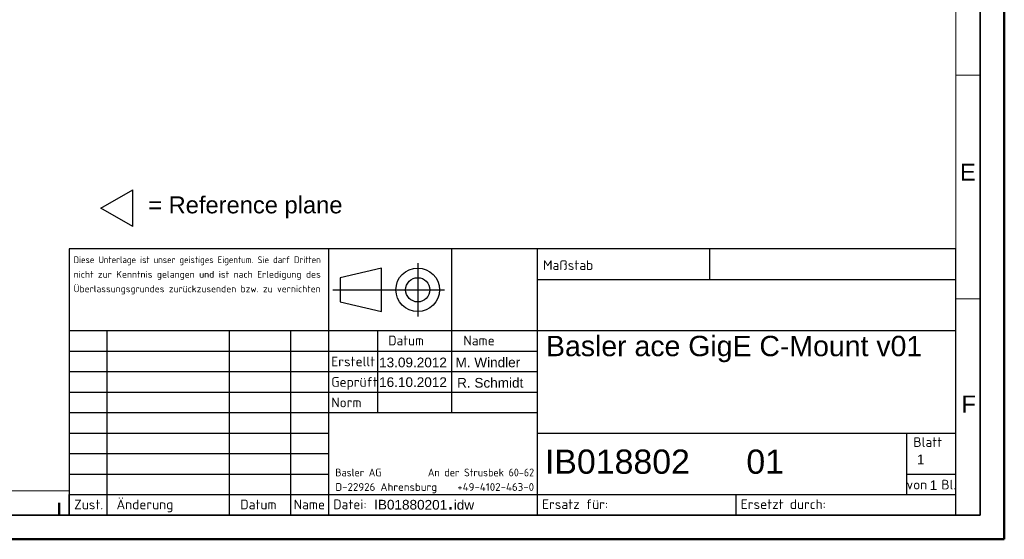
# Model space of a CAD drawing. Header units: millimetres. Extents: x 0 to 210, y 0 to 149.
# Tile 8 of 26: x 108 to 210, y 0 to 54. Entities that reach past the tile are written whole.
import ezdxf
from ezdxf.enums import TextEntityAlignment as Align

# ---------------------------------------------------------------- set-up
doc = ezdxf.new("R2010")
doc.units = ezdxf.units.MM
doc.header["$LTSCALE"] = 0.5
doc.layers.get('0').update_dxf_attribs({"lineweight": 25})
for name, color, linetype, lineweight in [('001', 7, 'Continuous', 50), ('RAHM2', 7, 'Continuous', 25), ('RAHM3', 7, 'Continuous', 25), ('Rahmen (ISO)', 7, 'Continuous', 70), ('Skizziergeometrie (ISO)', 7, 'Continuous', 25), ('Symbole(DIN) 2', 7, 'Continuous', 25), ('Titel (ISO)', 7, 'Continuous', 35)]:
    doc.layers.add(name, color=color, linetype=linetype, lineweight=lineweight)
doc.layers.add('Symbole(DIN)', color=3, linetype='Continuous', lineweight=25, true_color=0x00ff00)
doc.styles.add('Aktuell-DIN', font='arial.ttf')
doc.styles.add('Notiztext (DIN)', font='isocpeur.ttf')
doc.styles.add('Textstil13', font='isocpeur.ttf')
doc.styles.add('Textstil15', font='isocpeur.ttf', dxfattribs={"width": 0.8})
doc.styles.add('Textstil17', font='isocpeur.ttf', dxfattribs={"width": 1.030042})
doc.styles.add('Textstil19', font='isocpeur.ttf', dxfattribs={"width": 0.963071})
doc.styles.add('Textstil20', font='isocpeur.ttf', dxfattribs={"width": 0.983632})
doc.styles.add('Textstil22', font='isocpeur.ttf', dxfattribs={"width": 0.943514})
doc.styles.add('Textstil24', font='isocpeur.ttf', dxfattribs={"width": 1.034664})
doc.styles.add('Textstil26', font='isocpeur.ttf', dxfattribs={"width": 1.043991})
doc.styles.add('Textstil32', font='arial.ttf')
doc.styles.add('Textstil35', font='arial.ttf')
doc.styles.add('Textstil38', font='arial.ttf')
doc.styles.add('Textstil70', font='arial.ttf', dxfattribs={"width": 0.85})
doc.styles.add('Textstil73', font='arial.ttf', dxfattribs={"width": 0.8})
doc.styles.add('Textstil76', font='arial.ttf', dxfattribs={"width": 0.6})
doc.styles.add('Textstil80', font='arial.ttf', dxfattribs={"width": 0.6})
doc.styles.add('Textstil81', font='arial.ttf')

# ---------------------------------------------------------------- blocks, each defined once
blk = doc.blocks.new('Ränder Basler-A3')
at = {"layer": '001'}
for p, q in [((420, 297), (420, 0)), ((225, 7.5), (225, 5)), ((420, 0), (0, 0))]:
    blk.add_line(p, q, dxfattribs=at)
at = {"layer": '001', "color": 7, "linetype": 'Continuous', "lineweight": 35}
for p, q in [((415, 292), (415, 5)), ((415, 5), (5, 5))]:
    blk.add_line(p, q, dxfattribs=at)
at = {"layer": '001', "color": 7, "linetype": 'Continuous', "lineweight": 18}
for p, q in [((410, 287), (410, 5)), ((227, 10), (10, 10))]:
    blk.add_line(p, q, dxfattribs=at)
at = {"layer": 'Rahmen (ISO)', "color": 7, "linetype": 'Continuous', "lineweight": 18}
for p, q in [((415, 95.83), (410, 95.83)), ((415, 49.67), (410, 49.67))]:
    blk.add_line(p, q, dxfattribs=at)
at = {"layer": 'Symbole(DIN)', "color": 250, "true_color": 0x3f3f3f, "char_height": 3.5, "attachment_point": 4, "style": 'Aktuell-DIN'}
for s, insert in [('\\fArial|b0|i0;E', (410.84, 75.79)), ('\\fArial|b0|i0;F', (411.17, 27.91))]:
    blk.add_mtext(s, dxfattribs=dict(at, insert=insert))
blk = doc.blocks.new('Schriftfelder Basler')
for p, q in [((-182.88, 54.99), (-182.88, 0)), ((0, 54.99), (-182.88, 54.99)), ((0, 0), (0, 54.99)), ((-182.88, 0), (-182.88, 4.23)), ((-182.88, 0), (0, 0))]:
    blk.add_line(p, q)
at = {"layer": 'RAHM2'}
for p, q in [((-104.03, 54.99), (-104.03, 21.15)), ((-50.8, 54.99), (-50.8, 48.66)), ((-118.5, 51), (-127, 49)), ((-118.5, 42), (-118.5, 51)), ((-111, 52), (-111, 41)), ((-127, 49), (-127, 44)), ((-86.36, 48.66), (0, 48.66)), ((-128.5, 46.5), (-105.5, 46.5)), ((-127, 44), (-118.5, 42)), ((-175.14, 38.07), (-175.14, 0)), ((-149.91, 38.07), (-149.91, 0)), ((-137.26, 38.07), (-137.26, 0)), ((-119.27, 38.07), (-119.27, 21.15)), ((-182.88, 33.84), (-86.36, 33.84)), ((-182.88, 29.61), (-86.36, 29.61)), ((-182.88, 25.38), (-86.36, 25.38)), ((-182.88, 21.15), (-129.43, 21.15)), ((-129.43, 21.15), (-86.36, 21.15)), ((-182.88, 16.92), (-129.43, 16.92)), ((-10.16, 16.92), (-10.16, 4.23)), ((-182.88, 12.69), (-129.43, 12.69)), ((-182.88, 8.46), (-129.43, 8.46)), ((-10.16, 8.46), (0, 8.46)), ((-182.88, 4.23), (0, 4.23))]:
    blk.add_line(p, q, dxfattribs=at)
for radius in [4.5, 2.5]:
    blk.add_circle((-111, 46.5), radius, dxfattribs=at)
at = {"layer": 'RAHM3'}
for p, q in [((-129.43, 54.99), (-129.43, 21.15)), ((-86.36, 54.99), (-86.36, 0)), ((-182.88, 38.07), (0, 38.07)), ((-129.43, 21.15), (-129.43, 0)), ((-86.36, 16.92), (0, 16.92)), ((-45.36, 4.23), (-45.36, 0))]:
    blk.add_line(p, q, dxfattribs=at)
at = {"layer": 'RAHM2'}
for s, height, style, width, p, p2 in [('Diese Unterlage ist unser geistiges Eigentum. Sie darf Dritten', 1.4, 'Textstil22', 0.943745, (-182, 52), (-131, 52)), ('nicht zur Kenntnis gelangen und ist nach Erledigung des', 1.4, 'Textstil26', 1.043799, (-182, 49), (-131, 49)), ('Überlassungsgrundes zurückzusenden bzw. zu vernichten', 1.4, 'Textstil24', 1.034903, (-182, 46), (-131, 46)), ('Basler AG          An der Strusbek 60-62', 1.6, 'Textstil19', 0.963346, (-128, 8), (-87, 8)), ('D-22926 Ahrensburg    +49-4102-463-0', 1.6, 'Textstil17', 1.029117, (-128, 5), (-87, 5))]:
    blk.add_text(s, height=height, dxfattribs=dict(at, style=style, width=width)).set_placement(p, p2, align=Align.FIT)
at = {"layer": 'RAHM2', "style": 'Textstil13'}
for s, p in [('Maßstab', (-85.14, 50.6)), ('Erstellt', (-128.83, 30.71)), ('Geprüft', (-128.83, 26.48)), ('Norm', (-128.83, 22.25)), ('von', (-10.16, 5.29)), ('Name', (-136.58, 1.2)), ('Datei:', (-128.44, 1.22)), ('Ersatz für:', (-85.36, 1.25)), ('Ersetzt durch:', (-44.36, 1.25))]:
    blk.add_text(s, height=2, dxfattribs=at).set_placement(p)
at = {"layer": 'RAHM2', "style": 'Textstil20', "width": 0.983632}
blk.add_text('Datum', height=2, dxfattribs=at).set_placement((-113.39, 35.04), align=Align.CENTER)
at = {"layer": 'RAHM2', "style": 'Textstil13'}
blk.add_text('Name', height=2, dxfattribs=at).set_placement((-95.12, 35.04), align=Align.RIGHT)
for s, p in [('Blatt', (-5.79, 14.07)), ('Bl.', (-1.44, 5.29)), ('Zust.', (-178.89, 1.2)), ('Änderung', (-167.28, 1.2)), ('Datum', (-143.87, 1.2))]:
    blk.add_text(s, height=2, dxfattribs=at).set_placement(p, align=Align.CENTER)
at = {"layer": 'Titel (ISO)', "insert": (-119.99, 2.9), "char_height": 3.5, "width": 28.3792, "attachment_point": 4, "rotation": 359.8098, "style": 'Notiztext (DIN)'}
blk.add_mtext('\\fArial|b0|i0;\\H2.0000;IB01880201\\fArial|b0|i0;\\H3.5000;.\\fArial|b0|i0;\\H2.0000;idw', dxfattribs=at)
at = {"layer": 'Titel (ISO)', "style": 'Textstil38'}
for tag, p in [('FirstViewScale', (-72, 51.5)), ('SPI_Ersatz_fuer', (-70.36, 1.98)), ('SPI_Ersetzt_durch', (-25.86, 2.04))]:
    blk.add_attdef(tag, text='', height=2, dxfattribs=at).set_placement(p, align=Align.MIDDLE_LEFT)
at = {"layer": 'Titel (ISO)', "style": 'Textstil13'}
for tag, p in [('SPI_Halbzeug1', (-84.11, 47.66)), ('SPI_Werkstoff', (-42.11, 47.66))]:
    blk.add_attdef(tag, text='', height=2, dxfattribs=at).set_placement(p, align=Align.TOP_LEFT)
at = {"layer": 'Titel (ISO)'}
for tag, height, style, width, p in [('SPI_Halbzeug2', 2, 'Textstil15', 0.8, (-84.11, 39.07)), ('8SPI_Pruefdatum', 2, 'Textstil73', 0.8, (-149.41, 34.34)), ('8SPI_Pruefer', 2, 'Textstil76', 0.6, (-136.76, 34.34)), ('8SPI_Aenderung', 1.5, 'Textstil80', 0.6, (-174.64, 34.34)), ('7SPI_Pruefdatum', 2, 'Textstil73', 0.8, (-149.41, 30.11)), ('7SPI_Pruefer', 2, 'Textstil76', 0.6, (-136.76, 30.11)), ('7SPI_Aenderung', 1.5, 'Textstil80', 0.6, (-174.64, 30.11)), ('6SPI_Pruefdatum', 2, 'Textstil73', 0.8, (-149.41, 25.88)), ('6SPI_Pruefer', 2, 'Textstil76', 0.6, (-136.76, 25.88)), ('6SPI_Aenderung', 1.5, 'Textstil80', 0.6, (-174.64, 25.88)), ('5SPI_Pruefdatum', 2, 'Textstil73', 0.8, (-149.41, 21.65)), ('5SPI_Pruefer', 2, 'Textstil76', 0.6, (-136.76, 21.65)), ('5SPI_Aenderung', 1.5, 'Textstil80', 0.6, (-174.64, 21.65)), ('4SPI_Aenderung', 1.5, 'Textstil80', 0.6, (-174.64, 17.42)), ('4SPI_Pruefdatum', 2, 'Textstil73', 0.8, (-149.41, 17.42)), ('4SPI_Pruefer', 2, 'Textstil76', 0.6, (-136.76, 17.42)), ('3SPI_Aenderung', 1.5, 'Textstil80', 0.6, (-174.64, 13.19)), ('3SPI_Pruefdatum', 2, 'Textstil70', 0.85, (-149.41, 13.19)), ('3SPI_Pruefer', 2, 'Textstil76', 0.6, (-136.76, 13.19)), ('2SPI_Aenderung', 1.5, 'Textstil80', 0.6, (-174.64, 8.96)), ('2SPI_Pruefdatum', 2, 'Textstil73', 0.8, (-149.41, 8.96)), ('2SPI_Pruefer', 2, 'Textstil76', 0.6, (-136.76, 8.96)), ('1SPI_Aenderung', 1.5, 'Textstil80', 0.6, (-174.64, 4.73)), ('1SPI_Pruefdatum', 2, 'Textstil73', 0.8, (-149.41, 4.73)), ('1SPI_Pruefer', 2, 'Textstil76', 0.6, (-136.76, 4.73))]:
    blk.add_attdef(tag, text='', height=height, dxfattribs=dict(at, style=style, width=width)).set_placement(p, align=Align.BOTTOM_LEFT)
at = {"layer": 'Titel (ISO)', "style": 'Textstil38'}
for tag, p in [('8SPI_Revision', (-179.01, 34.34)), ('7SPI_Revision', (-179.01, 30.11)), ('6SPI_Revision', (-179.01, 25.88)), ('5SPI_Revision', (-179.01, 21.65)), ('4SPI_Revision', (-179.01, 17.42)), ('3SPI_Revision', (-179.01, 13.19)), ('2SPI_Revision', (-179.01, 8.96)), ('1SPI_Revision', (-179.01, 4.73))]:
    blk.add_attdef(tag, text='', height=2, dxfattribs=at).set_placement(p, align=Align.BOTTOM_CENTER)
at = {"layer": 'Titel (ISO)'}
for tag, p, height, style in [('SPI_Zeichnungsname_001', (-84.54, 32.8), 4.2, 'Textstil81'), ('SPI_Anlagedatum_001', (-118.97, 30.51), 2, 'Textstil38'), ('SPI_Anleger_001', (-103.21, 30.52), 2, 'Textstil38'), ('SPI_Pruefdatum_001', (-118.97, 26.44), 2, 'Textstil38'), ('SPI_Pruefer_001', (-102.88, 26.31), 2, 'Textstil38'), ('SPI_Zeichnungsnr_001', (-84.76, 8.53), 5, 'Textstil32'), ('SPI_Version_001', (-43.21, 8.53), 5, 'Textstil32'), ('Blattnummer_001', (-8.02, 10.5), 2, 'Textstil38'), ('Anzahl_Blätter_001', (-5.4, 5.16), 2, 'Textstil38')]:
    blk.add_attdef(tag, p, '', height=height, dxfattribs=dict(at, style=style))
at = {"layer": 'Titel (ISO)', "style": 'Notiztext (DIN)'}
blk.add_attdef('SPI_Unterbenennung', text='', height=3.5, dxfattribs=at).set_placement((-84.11, 17.92), align=Align.BOTTOM_LEFT)
blk = doc.blocks.new('Spezielle Angaben')
at = {"layer": 'Skizziergeometrie (ISO)'}
for p, q in [((0, 0), (6.58, 3.8)), ((6.58, -3.8), (6.58, 3.8)), ((6.58, -3.8), (0, 0))]:
    blk.add_line(p, q, dxfattribs=at)
at = {"layer": 'Symbole(DIN) 2', "color": 7, "style": 'Aktuell-DIN'}
blk.add_attdef('Angaben:_001', (9.73, -1.06), '', height=3.5, dxfattribs=at)
at = {"layer": 'Symbole(DIN) 2', "color": 7, "style": 'Textstil35'}
blk.add_attdef('Position:', text='', height=2.5, dxfattribs=at).set_placement((2.5, 0), align=Align.MIDDLE_LEFT)

msp = doc.modelspace()

# ---------------------------------------------------------------- block references
at = {"xscale": 0.5, "yscale": 0.5, "zscale": 0.5}
msp.add_blockref('Ränder Basler-A3', (0, 0), dxfattribs=at)
for name, p, values in [('Spezielle Angaben', (116.831, 34.17), {'Angaben:_001': '= Reference plane'}), ('Schriftfelder Basler', (205, 2.5), {'SPI_Zeichnungsname_001': 'Basler ace GigE C-Mount v01', 'SPI_Zeichnungsnr_001': 'IB018802', 'SPI_Anlagedatum_001': '13.09.2012', 'SPI_Anleger_001': 'M. Windler', 'SPI_Pruefdatum_001': '16.10.2012', 'SPI_Pruefer_001': 'R. Schmidt', 'Blattnummer_001': '1', 'Anzahl_Blätter_001': '1', 'SPI_Version_001': '01'})]:
    msp.add_blockref(name, p, dxfattribs=at).add_auto_attribs(values)

doc.saveas('drawing.dxf')
